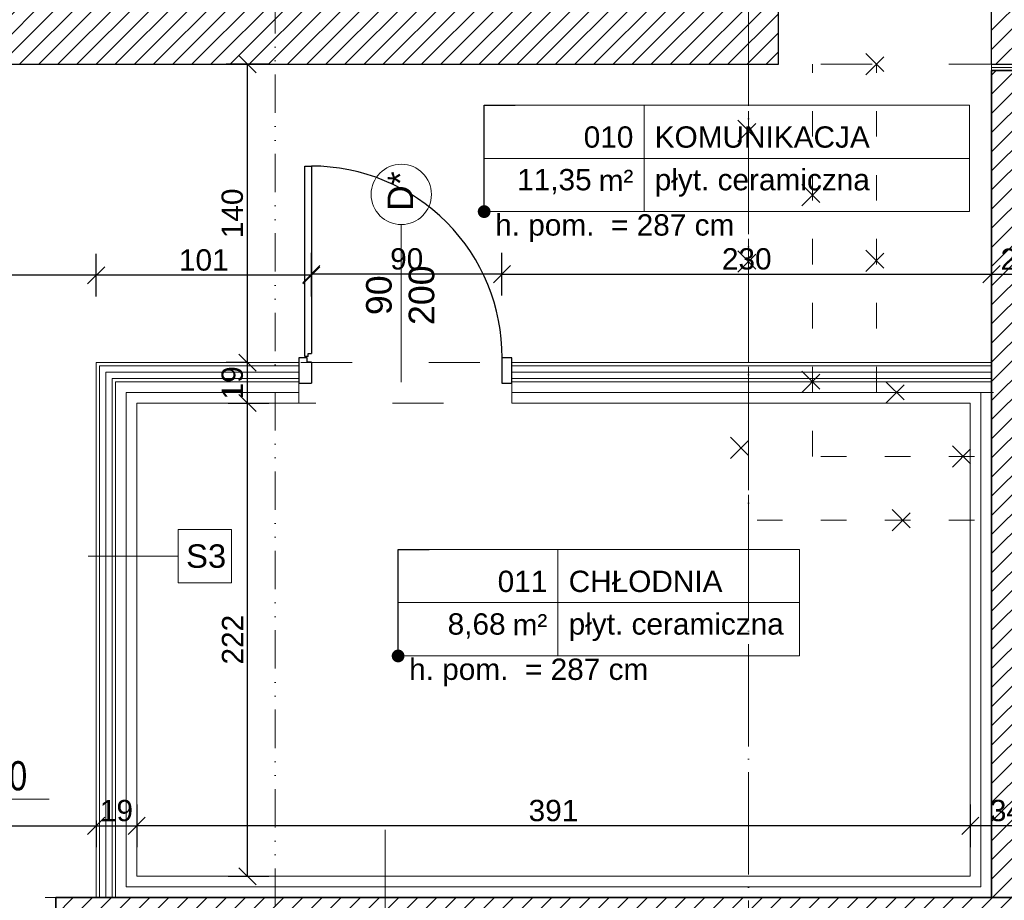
# Model space of a CAD drawing. Header units: millimetres. Extents: x 6506 to 39690, y 6022 to 25261.
# Tile 26 of 59: x 14447 to 14909, y 17928 to 18342. Entities that reach past the tile are written whole.
import ezdxf
from ezdxf import colors
from ezdxf.entities.mleader import LeaderData, LeaderLine
from ezdxf.enums import TextEntityAlignment as Align
from ezdxf.math import Vec2, Vec3

# ---------------------------------------------------------------- set-up
doc = ezdxf.new("R2010")
doc.units = ezdxf.units.MM
for name, pattern in [('1KS_2KP-50', [37.05, 12, 6, -6.35, 0, -6.35, 0, -6.35]), ('ACAD_ISO03W100', [30, 12, -18]), ('ACAD_ISO04W100', [30, 24, -3, 0, -3])]:
    doc.linetypes.add(name, pattern=pattern)
for name, color, linetype, lineweight, true_color in [('A_DZIAŁOWA_PROJEKTOWANE', 7, 'Continuous', 18, 0x007cb0), ('A_HATCH', 7, 'Continuous', 5, 0x999999), ('A_HATCH_PROJEKTOWANE', 7, 'Continuous', 9, 0x0089b6), ('A_IZOLEACJA TERMI_PROJEKTOWANA', 7, 'Continuous', 15, 0x0089b6), ('A_ŚCIANY NOWOPROJEKTOWANE', 140, 'Continuous', 35, 0x00bfff)]:
    doc.layers.add(name, color=color, linetype=linetype, lineweight=lineweight, true_color=true_color)
for name, color, linetype, lineweight in [('A_KONST_ISTNIEJĄCE', 83, 'Continuous', 25), ('A_LINIA PRZEKROJOWA', 223, '1KS_2KP-50', 15), ('A_OPISY', 40, 'Continuous', 9), ('A_OSIE KONSTRUKCYJNE', 150, 'ACAD_ISO04W100', 5), ('A_WIDOK', 141, 'Continuous', 13), ('A_WYMIAROWANIE', 7, 'Continuous', 9)]:
    doc.layers.add(name, color=color, linetype=linetype, lineweight=lineweight)
doc.layers.add('A_NIEWIDOCZNE  POMOCNICZE', color=252, linetype='ACAD_ISO03W100', lineweight=5, plot=False)
doc.styles.add('APLUS', font='arial.ttf', dxfattribs={"width": 0.6})
doc.styles.add('ARIAL', font='arial.ttf')
doc.styles.get("Standard").update_dxf_attribs({"font": 'arial.ttf'})
doc.linetypes.add('BATTING', pattern='A,0.0001,-0.1,[134,ltypeshp.shx,S=0.1,R=0,X=-0.1,Y=0],-0.2,[134,ltypeshp.shx,S=0.1,R=180,X=0.1,Y=0],-0.1', length=0.4001)
doc.dimstyles.new('1 do 100', dxfattribs={"dimtxt": 10, "dimasz": 8, "dimexe": 10, "dimexo": 10, "dimgap": 2, "dimtad": 1, "dimdec": 0, "dimtxsty": 'Standard', "dimblk": 'OBLIQUE', "dimcen": 2.5, "dimadec": 0, "dimazin": 0, "dimtfac": 1, "dimtdec": 0, "dimtmove": 0, "dimatfit": 3, "dimldrblk": 'OBLIQUE', "dimfxl": 10, "dimfxlon": 1, "dimarcsym": 0})
pattern_1 = [(45, (-1713.23, 355.087), (-4.490128, 4.490128), [])]

# ---------------------------------------------------------------- blocks, each defined once
blk = doc.blocks.new('*U9')
blk.add_hatch(color=256).paths.add_polyline_path([(0, 0.1532), (-0.198, 0.1532), (0, 0)])
blk.add_line((0, 0.1532), (0, 0.4))
blk.add_lwpolyline([(0, 0.1532), (0, 0), (-0.198, 0.1532), (0.6852, 0.1532)])
at = {"style": 'APLUS', "width": 0.8}
blk.add_attdef('%%P_0.00', text='', height=0.2, dxfattribs=at).set_placement((-0.1457, 0.1532), align=Align.BOTTOM_LEFT)
blk = doc.blocks.new('*U134')
at = {"lineweight": 5}
for p, q in [((-75, -25), (-75, 25)), ((-75, 25), (0, 25)), ((0, 0), (0, 25)), ((0, 25), (152.71, 25)), ((152.71, 25), (152.71, -25)), ((-75, -25), (0, -25)), ((152.71, -25), (0, -25))]:
    blk.add_line(p, q, dxfattribs=at)
at = {"lineweight": 5, "ltscale": 18.5}
for p, q in [((0, 25), (0, -25)), ((-75, 0), (152.71, 0))]:
    blk.add_line(p, q, dxfattribs=at)
at = {"lineweight": 5, "ltscale": 18.5, "insert": (-5, -10.38), "char_height": 10, "attachment_point": 6, "style": 'ARIAL'}
blk.add_mtext('\\A1;m²', dxfattribs=at)
at = {"lineweight": 5, "style": 'ARIAL'}
blk.add_attdef('1NR', text='', height=10, dxfattribs=at).set_placement((-5, 5), align=Align.RIGHT)
blk.add_attdef('2POM', (5, 5), '', height=10, dxfattribs=at)
blk.add_attdef('4PL2', text='', height=10, dxfattribs=at).set_placement((-24.57, -5), align=Align.TOP_RIGHT)
blk.add_attdef('3POS', text='', height=10, dxfattribs=at).set_placement((5, -5), align=Align.TOP_LEFT)
blk = doc.blocks.new('_Dot')
at = {"color": 0, "linetype": 'ByBlock', "lineweight": -2}
blk.add_line((-0.5, 0), (-1, 0), dxfattribs=at)
at = {"color": 0, "linetype": 'ByBlock', "const_width": 0.5}
blk.add_lwpolyline([(-0.25, 0, 1), (0.25, 0, 1)], format="xyb", close=True, dxfattribs=at)
blk = doc.blocks.new('*U185')
at = {"lineweight": 5}
for p, q in [((-75, -25), (-75, 25)), ((-75, 25), (0, 25)), ((0, 0), (0, 25)), ((0, 25), (113.29, 25)), ((113.29, 25), (113.29, -25)), ((-75, -25), (0, -25)), ((113.29, -25), (0, -25))]:
    blk.add_line(p, q, dxfattribs=at)
at = {"lineweight": 5, "ltscale": 18.5}
for p, q in [((0, 25), (0, -25)), ((-75, 0), (113.29, 0))]:
    blk.add_line(p, q, dxfattribs=at)
at = {"lineweight": 5, "ltscale": 18.5, "insert": (-5, -10.38), "char_height": 10, "attachment_point": 6, "style": 'ARIAL'}
blk.add_mtext('\\A1;m²', dxfattribs=at)
at = {"lineweight": 5, "style": 'ARIAL'}
blk.add_attdef('1NR', text='', height=10, dxfattribs=at).set_placement((-5, 5), align=Align.RIGHT)
blk.add_attdef('2POM', (5, 5), '', height=10, dxfattribs=at)
blk.add_attdef('4PL2', text='', height=10, dxfattribs=at).set_placement((-24.57, -5), align=Align.TOP_RIGHT)
blk.add_attdef('3POS', text='', height=10, dxfattribs=at).set_placement((5, -5), align=Align.TOP_LEFT)
blk = doc.blocks.new('OSI')
at = {"layer": 'A_OSIE KONSTRUKCYJNE', "ltscale": 2}
blk.add_line((17829.03, 22227.01), (17829.03, 19966.92), dxfattribs=at)
blk = doc.blocks.new('ROZBIÓRKI_DOM')
at = {"layer": 'A_OPISY', "color": 22, "linetype": 'ACAD_ISO03W100', "true_color": 0xe22908}
for p, q in [((19116.15, 7729.89), (19126.15, 7719.89)), ((19116.15, 7719.89), (19126.15, 7729.89)), ((19056.15, 7698.57), (19066.15, 7688.57)), ((19056.15, 7688.57), (19066.15, 7698.57)), ((19086.15, 7668.45), (19096.15, 7658.45)), ((19086.15, 7658.45), (19096.15, 7668.45)), ((19056.15, 7637.27), (19066.15, 7627.27)), ((19056.15, 7627.27), (19066.15, 7637.27)), ((19116.15, 7637.68), (19126.15, 7627.68)), ((19116.15, 7627.68), (19126.15, 7637.68)), ((19086.15, 7580.89), (19096.15, 7570.89)), ((19086.15, 7570.89), (19096.15, 7580.89)), ((19125.65, 7575.89), (19135.65, 7565.89)), ((19125.65, 7565.89), (19135.65, 7575.89)), ((19052.65, 7549.85), (19062.65, 7539.85)), ((19052.65, 7539.85), (19062.65, 7549.85)), ((19156.8, 7545.89), (19166.8, 7535.89)), ((19156.8, 7535.89), (19166.8, 7545.89)), ((19128.49, 7515.89), (19138.49, 7505.89)), ((19128.49, 7505.89), (19138.49, 7515.89))]:
    blk.add_line(p, q, dxfattribs=at)
for points in [[(19347.15, 7510.89), (19061.15, 7510.89), (19061.15, 7724.89)], [(19347.15, 7540.89), (19091.15, 7540.89), (19091.15, 7724.89)], [(19566.15, 7570.89), (19121.15, 7570.89), (19121.15, 7724.89)]]:
    blk.add_lwpolyline(points, dxfattribs=at)
blk = doc.blocks.new('_Oblique')
at = {"color": 0, "linetype": 'ByBlock', "lineweight": -2}
blk.add_line((-0.5, -0.5), (0.5, 0.5), dxfattribs=at)
blk = doc.blocks.new('*D266')
at = {"layer": 'A_WYMIAROWANIE', "color": 0, "lineweight": -2, "ltscale": 2, "transparency": 16777216}
for p, q in [((14343.26, 17963.32), (14343.26, 17953.32)), ((14343.26, 17963.32), (14483.26, 17963.32)), ((14483.26, 17965.89), (14483.26, 17953.32))]:
    blk.add_line(p, q, dxfattribs=at)
at = {"layer": 'Defpoints', "color": 0, "ltscale": 2, "transparency": 16777216}
for p in [(14483.26, 17975.89), (14343.26, 17971.33), (14483.26, 17963.32)]:
    blk.add_point(p, dxfattribs=at)
at = {"layer": 'A_WYMIAROWANIE', "color": 0, "lineweight": -2, "ltscale": 2, "transparency": 16777216, "xscale": 8, "yscale": 8, "zscale": 8, "rotation": 180}
blk.add_blockref('_Oblique', (14343.26, 17963.32), dxfattribs=at)
at = {"layer": 'A_WYMIAROWANIE', "color": 0, "lineweight": -2, "ltscale": 2, "transparency": 16777216, "xscale": 8, "yscale": 8, "zscale": 8}
blk.add_blockref('_Oblique', (14483.26, 17963.32), dxfattribs=at)
at = {"layer": 'A_WYMIAROWANIE', "color": 0, "ltscale": 2, "transparency": 16777216, "insert": (14413.26, 17970.42), "char_height": 10, "attachment_point": 5}
blk.add_mtext('140', dxfattribs=at)
blk = doc.blocks.new('*D267')
at = {"layer": 'A_WYMIAROWANIE', "color": 0, "lineweight": -2, "ltscale": 2, "transparency": 16777216}
for p, q in [((14483.26, 17965.89), (14483.26, 17953.32)), ((14483.26, 17963.32), (14502.26, 17963.32)), ((14502.26, 17966.58), (14502.26, 17953.32))]:
    blk.add_line(p, q, dxfattribs=at)
at = {"layer": 'Defpoints', "color": 0, "ltscale": 2, "transparency": 16777216}
for p in [(14502.26, 17976.58), (14483.26, 17975.89), (14502.26, 17963.32)]:
    blk.add_point(p, dxfattribs=at)
at = {"layer": 'A_WYMIAROWANIE', "color": 0, "lineweight": -2, "ltscale": 2, "transparency": 16777216, "xscale": 8, "yscale": 8, "zscale": 8, "rotation": 180}
blk.add_blockref('_Oblique', (14483.26, 17963.32), dxfattribs=at)
at = {"layer": 'A_WYMIAROWANIE', "color": 0, "lineweight": -2, "ltscale": 2, "transparency": 16777216, "xscale": 8, "yscale": 8, "zscale": 8}
blk.add_blockref('_Oblique', (14502.26, 17963.32), dxfattribs=at)
at = {"layer": 'A_WYMIAROWANIE', "color": 0, "ltscale": 2, "transparency": 16777216, "insert": (14492.76, 17970.42), "char_height": 10, "attachment_point": 5}
blk.add_mtext('19', dxfattribs=at)
blk = doc.blocks.new('*D273')
at = {"layer": 'A_WYMIAROWANIE', "color": 0, "lineweight": -2, "ltscale": 2, "transparency": 16777216}
for p, q in [((14584.22, 18212.14), (14584.22, 18232.14)), ((14673.62, 18212.14), (14673.62, 18232.14)), ((14673.62, 18222.14), (14584.22, 18222.14))]:
    blk.add_line(p, q, dxfattribs=at)
at = {"layer": 'Defpoints', "color": 0, "ltscale": 2, "transparency": 16777216}
for p in [(14584.22, 18222.14), (14584.22, 18175.92), (14673.62, 18176.91)]:
    blk.add_point(p, dxfattribs=at)
at = {"layer": 'A_WYMIAROWANIE', "color": 0, "lineweight": -2, "ltscale": 2, "transparency": 16777216, "xscale": 8, "yscale": 8, "zscale": 8, "rotation": 180}
blk.add_blockref('_Oblique', (14584.22, 18222.14), dxfattribs=at)
at = {"layer": 'A_WYMIAROWANIE', "color": 0, "lineweight": -2, "ltscale": 2, "transparency": 16777216, "xscale": 8, "yscale": 8, "zscale": 8}
blk.add_blockref('_Oblique', (14673.62, 18222.14), dxfattribs=at)
at = {"layer": 'A_WYMIAROWANIE', "color": 0, "ltscale": 2, "transparency": 16777216, "insert": (14628.92, 18229.25), "char_height": 10, "attachment_point": 5}
blk.add_mtext('90', dxfattribs=at)
blk = doc.blocks.new('*D274')
at = {"layer": 'A_WYMIAROWANIE', "color": 0, "lineweight": -2, "ltscale": 2, "transparency": 16777216}
for p, q in [((14483.26, 18211.64), (14483.26, 18231.64)), ((14584.22, 18211.64), (14584.22, 18231.64)), ((14584.22, 18221.64), (14483.26, 18221.64))]:
    blk.add_line(p, q, dxfattribs=at)
at = {"layer": 'Defpoints', "color": 0, "ltscale": 2, "transparency": 16777216}
for p in [(14483.26, 18221.64), (14483.26, 18180.66), (14584.22, 18175.92)]:
    blk.add_point(p, dxfattribs=at)
at = {"layer": 'A_WYMIAROWANIE', "color": 0, "lineweight": -2, "ltscale": 2, "transparency": 16777216, "xscale": 8, "yscale": 8, "zscale": 8, "rotation": 180}
blk.add_blockref('_Oblique', (14483.26, 18221.64), dxfattribs=at)
at = {"layer": 'A_WYMIAROWANIE', "color": 0, "lineweight": -2, "ltscale": 2, "transparency": 16777216, "xscale": 8, "yscale": 8, "zscale": 8}
blk.add_blockref('_Oblique', (14584.22, 18221.64), dxfattribs=at)
at = {"layer": 'A_WYMIAROWANIE', "color": 0, "ltscale": 2, "transparency": 16777216, "insert": (14533.74, 18228.74), "char_height": 10, "attachment_point": 5}
blk.add_mtext('101', dxfattribs=at)
blk = doc.blocks.new('*D275')
at = {"layer": 'A_WYMIAROWANIE', "color": 0, "lineweight": -2, "ltscale": 2, "transparency": 16777216}
for p, q in [((14343.26, 18211.64), (14343.26, 18231.64)), ((14483.26, 18211.64), (14483.26, 18231.64)), ((14483.26, 18221.64), (14343.26, 18221.64))]:
    blk.add_line(p, q, dxfattribs=at)
at = {"layer": 'Defpoints', "color": 0, "ltscale": 2, "transparency": 16777216}
for p in [(14343.26, 18221.64), (14343.26, 18190.91), (14483.26, 18180.66)]:
    blk.add_point(p, dxfattribs=at)
at = {"layer": 'A_WYMIAROWANIE', "color": 0, "lineweight": -2, "ltscale": 2, "transparency": 16777216, "xscale": 8, "yscale": 8, "zscale": 8, "rotation": 180}
blk.add_blockref('_Oblique', (14343.26, 18221.64), dxfattribs=at)
at = {"layer": 'A_WYMIAROWANIE', "color": 0, "lineweight": -2, "ltscale": 2, "transparency": 16777216, "xscale": 8, "yscale": 8, "zscale": 8}
blk.add_blockref('_Oblique', (14483.26, 18221.64), dxfattribs=at)
at = {"layer": 'A_WYMIAROWANIE', "color": 0, "ltscale": 2, "transparency": 16777216, "insert": (14413.26, 18228.74), "char_height": 10, "attachment_point": 5}
blk.add_mtext('140', dxfattribs=at)
blk = doc.blocks.new('*D350')
at = {"layer": 'A_WYMIAROWANIE', "color": 0, "lineweight": -2, "ltscale": 2, "transparency": 16777216}
for p, q in [((13281.26, 17626.09), (13281.26, 17606.09)), ((15776.26, 17626.09), (15776.26, 17606.09)), ((13281.26, 17616.09), (15776.26, 17616.09))]:
    blk.add_line(p, q, dxfattribs=at)
at = {"layer": 'Defpoints', "color": 0, "ltscale": 2, "transparency": 16777216}
for p in [(13281.26, 18149.66), (15776.26, 18149.66), (15776.26, 17616.09)]:
    blk.add_point(p, dxfattribs=at)
at = {"layer": 'A_WYMIAROWANIE', "color": 0, "lineweight": -2, "ltscale": 2, "transparency": 16777216, "xscale": 8, "yscale": 8, "zscale": 8, "rotation": 180}
blk.add_blockref('_Oblique', (13281.26, 17616.09), dxfattribs=at)
at = {"layer": 'A_WYMIAROWANIE', "color": 0, "lineweight": -2, "ltscale": 2, "transparency": 16777216, "xscale": 8, "yscale": 8, "zscale": 8}
blk.add_blockref('_Oblique', (15776.26, 17616.09), dxfattribs=at)
at = {"layer": 'A_WYMIAROWANIE', "color": 0, "ltscale": 2, "transparency": 16777216, "insert": (14528.76, 17623.2), "char_height": 10, "attachment_point": 5}
blk.add_mtext('2495', dxfattribs=at)
blk = doc.blocks.new('*D530')
at = {"layer": 'A_WYMIAROWANIE', "color": 0, "lineweight": -2, "ltscale": 2, "transparency": 16777216}
for p, q in [((14893.26, 17973.32), (14893.26, 17953.32)), ((14927.26, 17963.32), (14927.26, 17973.32)), ((14927.26, 17963.32), (14893.26, 17963.32))]:
    blk.add_line(p, q, dxfattribs=at)
at = {"layer": 'Defpoints', "color": 0, "ltscale": 2, "transparency": 16777216}
for p in [(14893.26, 17997.82), (14893.26, 17963.32), (14927.26, 17963.32)]:
    blk.add_point(p, dxfattribs=at)
at = {"layer": 'A_WYMIAROWANIE', "color": 0, "lineweight": -2, "ltscale": 2, "transparency": 16777216, "xscale": 8, "yscale": 8, "zscale": 8, "rotation": 180}
blk.add_blockref('_Oblique', (14893.26, 17963.32), dxfattribs=at)
at = {"layer": 'A_WYMIAROWANIE', "color": 0, "lineweight": -2, "ltscale": 2, "transparency": 16777216, "xscale": 8, "yscale": 8, "zscale": 8}
blk.add_blockref('_Oblique', (14927.26, 17963.32), dxfattribs=at)
at = {"layer": 'A_WYMIAROWANIE', "color": 0, "ltscale": 2, "transparency": 16777216, "insert": (14910.26, 17970.43), "char_height": 10, "attachment_point": 5}
blk.add_mtext('34', dxfattribs=at)
blk = doc.blocks.new('*D531')
at = {"layer": 'A_WYMIAROWANIE', "color": 0, "lineweight": -2, "ltscale": 2, "transparency": 16777216}
for p, q in [((14502.26, 17973.32), (14502.26, 17953.32)), ((14893.26, 17973.32), (14893.26, 17953.32)), ((14893.26, 17963.32), (14502.26, 17963.32))]:
    blk.add_line(p, q, dxfattribs=at)
at = {"layer": 'Defpoints', "color": 0, "ltscale": 2, "transparency": 16777216}
for p in [(14502.26, 17998.25), (14893.26, 17997.82), (14502.26, 17963.32)]:
    blk.add_point(p, dxfattribs=at)
at = {"layer": 'A_WYMIAROWANIE', "color": 0, "lineweight": -2, "ltscale": 2, "transparency": 16777216, "xscale": 8, "yscale": 8, "zscale": 8, "rotation": 180}
blk.add_blockref('_Oblique', (14502.26, 17963.32), dxfattribs=at)
at = {"layer": 'A_WYMIAROWANIE', "color": 0, "lineweight": -2, "ltscale": 2, "transparency": 16777216, "xscale": 8, "yscale": 8, "zscale": 8}
blk.add_blockref('_Oblique', (14893.26, 17963.32), dxfattribs=at)
at = {"layer": 'A_WYMIAROWANIE', "color": 0, "ltscale": 2, "transparency": 16777216, "insert": (14697.76, 17970.43), "char_height": 10, "attachment_point": 5}
blk.add_mtext('391', dxfattribs=at)
blk = doc.blocks.new('*D533')
at = {"layer": 'A_WYMIAROWANIE', "color": 0, "lineweight": -2, "ltscale": 2, "transparency": 16777216}
for p, q in [((14673.62, 18212.14), (14673.62, 18232.14)), ((14673.62, 18222.14), (14903.26, 18222.14)), ((14903.26, 18222.14), (14903.26, 18212.14))]:
    blk.add_line(p, q, dxfattribs=at)
at = {"layer": 'Defpoints', "color": 0, "ltscale": 2, "transparency": 16777216}
for p in [(14903.26, 18223.7), (14903.26, 18222.14), (14673.62, 18170.95)]:
    blk.add_point(p, dxfattribs=at)
at = {"layer": 'A_WYMIAROWANIE', "color": 0, "lineweight": -2, "ltscale": 2, "transparency": 16777216, "xscale": 8, "yscale": 8, "zscale": 8, "rotation": 180}
blk.add_blockref('_Oblique', (14673.62, 18222.14), dxfattribs=at)
at = {"layer": 'A_WYMIAROWANIE', "color": 0, "lineweight": -2, "ltscale": 2, "transparency": 16777216, "xscale": 8, "yscale": 8, "zscale": 8}
blk.add_blockref('_Oblique', (14903.26, 18222.14), dxfattribs=at)
at = {"layer": 'A_WYMIAROWANIE', "color": 0, "ltscale": 2, "transparency": 16777216, "insert": (14788.44, 18229.25), "char_height": 10, "attachment_point": 5}
blk.add_mtext('230', dxfattribs=at)
blk = doc.blocks.new('*D534')
at = {"layer": 'A_WYMIAROWANIE', "color": 0, "lineweight": -2, "ltscale": 2, "transparency": 16777216}
for p, q in [((14927.26, 18232.14), (14927.26, 18212.14)), ((14903.26, 18222.14), (14903.26, 18212.14)), ((14903.26, 18222.14), (14927.26, 18222.14))]:
    blk.add_line(p, q, dxfattribs=at)
at = {"layer": 'Defpoints', "color": 0, "ltscale": 2, "transparency": 16777216}
for p in [(14927.26, 18268.64), (14903.26, 18223.7), (14927.26, 18222.14)]:
    blk.add_point(p, dxfattribs=at)
at = {"layer": 'A_WYMIAROWANIE', "color": 0, "lineweight": -2, "ltscale": 2, "transparency": 16777216, "xscale": 8, "yscale": 8, "zscale": 8, "rotation": 180}
blk.add_blockref('_Oblique', (14903.26, 18222.14), dxfattribs=at)
at = {"layer": 'A_WYMIAROWANIE', "color": 0, "lineweight": -2, "ltscale": 2, "transparency": 16777216, "xscale": 8, "yscale": 8, "zscale": 8}
blk.add_blockref('_Oblique', (14927.26, 18222.14), dxfattribs=at)
at = {"layer": 'A_WYMIAROWANIE', "color": 0, "ltscale": 2, "transparency": 16777216, "insert": (14915.26, 18229.17), "char_height": 10, "attachment_point": 5}
blk.add_mtext('24', dxfattribs=at)
blk = doc.blocks.new('*D559')
at = {"layer": 'A_WYMIAROWANIE', "color": 0, "lineweight": -2, "ltscale": 2, "transparency": 16777216}
for p, q in [((14545.23, 18161.66), (14564.25, 18161.66)), ((14554.25, 17939.66), (14554.25, 18161.66)), ((14545.23, 17939.66), (14564.25, 17939.66))]:
    blk.add_line(p, q, dxfattribs=at)
at = {"layer": 'Defpoints', "color": 0, "ltscale": 2, "transparency": 16777216}
for p in [(14535.23, 18161.66), (14554.25, 18161.66), (14535.23, 17939.66)]:
    blk.add_point(p, dxfattribs=at)
at = {"layer": 'A_WYMIAROWANIE', "color": 0, "lineweight": -2, "ltscale": 2, "transparency": 16777216, "xscale": 8, "yscale": 8, "zscale": 8}
for p, rotation in [((14554.25, 18161.66), 90), ((14554.25, 17939.66), 270)]:
    blk.add_blockref('_Oblique', p, dxfattribs=dict(at, rotation=rotation))
at = {"layer": 'A_WYMIAROWANIE', "color": 0, "ltscale": 2, "transparency": 16777216, "insert": (14547.23, 18050.66), "char_height": 10, "attachment_point": 5, "rotation": 90}
blk.add_mtext('222', dxfattribs=at)
blk = doc.blocks.new('*D560')
at = {"layer": 'A_WYMIAROWANIE', "color": 0, "lineweight": -2, "ltscale": 2, "transparency": 16777216}
for p, q in [((14554.25, 18180.66), (14544.25, 18180.66)), ((14554.25, 18161.66), (14554.25, 18180.66)), ((14545.23, 18161.66), (14564.25, 18161.66))]:
    blk.add_line(p, q, dxfattribs=at)
at = {"layer": 'Defpoints', "color": 0, "ltscale": 2, "transparency": 16777216}
for p in [(14554.25, 18180.66), (14560.97, 18180.66), (14535.23, 18161.66)]:
    blk.add_point(p, dxfattribs=at)
at = {"layer": 'A_WYMIAROWANIE', "color": 0, "lineweight": -2, "ltscale": 2, "transparency": 16777216, "xscale": 8, "yscale": 8, "zscale": 8}
for p, rotation in [((14554.25, 18180.66), 90), ((14554.25, 18161.66), 270)]:
    blk.add_blockref('_Oblique', p, dxfattribs=dict(at, rotation=rotation))
at = {"layer": 'A_WYMIAROWANIE', "color": 0, "ltscale": 2, "transparency": 16777216, "insert": (14547.14, 18171.16), "char_height": 10, "attachment_point": 5, "rotation": 90}
blk.add_mtext('19', dxfattribs=at)
blk = doc.blocks.new('*D561')
at = {"layer": 'A_WYMIAROWANIE', "color": 0, "lineweight": -2, "ltscale": 2, "transparency": 16777216}
for p, q in [((14564.25, 18320.66), (14544.25, 18320.66)), ((14554.25, 18180.66), (14554.25, 18320.66)), ((14554.25, 18180.66), (14544.25, 18180.66))]:
    blk.add_line(p, q, dxfattribs=at)
at = {"layer": 'Defpoints', "color": 0, "ltscale": 2, "transparency": 16777216}
for p in [(14554.25, 18320.66), (14583.63, 18320.66), (14560.97, 18180.66)]:
    blk.add_point(p, dxfattribs=at)
at = {"layer": 'A_WYMIAROWANIE', "color": 0, "lineweight": -2, "ltscale": 2, "transparency": 16777216, "xscale": 8, "yscale": 8, "zscale": 8}
for p, rotation in [((14554.25, 18320.66), 90), ((14554.25, 18180.66), 270)]:
    blk.add_blockref('_Oblique', p, dxfattribs=dict(at, rotation=rotation))
at = {"layer": 'A_WYMIAROWANIE', "color": 0, "ltscale": 2, "transparency": 16777216, "insert": (14547.14, 18250.66), "char_height": 10, "attachment_point": 5, "rotation": 90}
blk.add_mtext('140', dxfattribs=at)

msp = doc.modelspace()

# ---------------------------------------------------------------- hatches: boundary and pattern name
at = {"layer": 'A_HATCH'}
h = msp.add_hatch(dxfattribs=at)
h.set_pattern_fill('ANSI31', color=256, scale=2)
h.set_pattern_definition(pattern_1)
h.paths.add_polyline_path([(14201.26, 19300.66), (14129.26, 19300.66), (14129.26, 19244.66), (14201.26, 19244.66)])
h.paths.add_polyline_path([(14201.26, 19595.66), (14158.26, 19595.66), (14158.26, 19530.66), (14201.26, 19530.66)])
h.paths.add_polyline_path([(14158.26, 19595.66), (14129.26, 19595.66), (14129.26, 19530.66), (14158.26, 19530.66)])
h.paths.add_polyline_path([(14229.26, 19638.66), (14158.26, 19638.66), (14158.26, 19643.66), (13983.29, 19643.66), (13983.29, 19635.66), (13983.26, 19600.66), (14115.26, 19600.66), (14115.26, 19595.66), (14229.26, 19595.66)])
h.paths.add_polyline_path([(14510.26, 19638.66), (14466.26, 19638.66), (14466.26, 19630.66), (14466.26, 19595.66), (14510.26, 19595.66)])
h.paths.add_polyline_path([(13757.26, 19643.66), (13706.26, 19643.66), (13706.26, 19635.66), (13706.26, 19600.66), (13757.26, 19600.66)])
h.paths.add_polyline_path([(13480.26, 19643.66), (13293.26, 19643.66), (13293.26, 19527.66), (13301.26, 19527.66), (13336.26, 19527.66), (13336.26, 19600.66), (13480.26, 19600.66)])
h.paths.add_polyline_path([(13336.26, 19307.66), (13293.26, 19307.66), (13293.26, 19251.66), (13301.26, 19251.66), (13336.26, 19251.66)])
h.paths.add_polyline_path([(13336.26, 19019.66), (13293.26, 19019.66), (13293.26, 18419.66), (13336.26, 18419.66)])
h.paths.add_polyline_path([(13812.26, 18204.66), (13336.26, 18204.66), (13336.26, 18223.66), (13293.26, 18223.66), (13293.26, 18161.66), (13812.26, 18161.66), (13812.26, 18173.58)])
h.paths.add_polyline_path([(14014.26, 18204.66), (13990.26, 18204.66), (13971.26, 18204.66), (13942.26, 18204.66), (13942.26, 18161.66), (14014.26, 18161.66)])
h.paths.add_polyline_path([(14201.26, 18471.18), (14178.76, 18471.18), (14201.26, 18471.18), (14201.26, 19016.66), (14158.26, 19016.66), (14158.26, 18320.66), (14803.26, 18320.66), (14803.26, 18363.66), (14201.26, 18363.66)])
h.paths.add_polyline_path([(14114.26, 18402.66), (14136.76, 18402.66), (14114.26, 18402.66), (14114.26, 18356.66), (13971.26, 18356.66), (13971.26, 18313.66), (14156.26, 18313.66), (14156.26, 19016.66), (14129.26, 19016.66), (14129.26, 18725.66), (14114.26, 18725.66)])
h = msp.add_hatch(dxfattribs=at)
h.set_pattern_fill('ANSI31', color=256, scale=2)
h.set_pattern_definition(pattern_1)
h.paths.add_polyline_path([(15360.26, 18363.66), (15290.26, 18363.66), (15250.26, 18363.66), (15250.26, 18320.66), (15294.26, 18320.66), (15294.26, 18306.66), (15360.26, 18306.66)])
h.paths.add_polyline_path([(15075.26, 18363.66), (14903.26, 18363.66), (14903.26, 18320.66), (15075.26, 18320.66)])
h.paths.add_polyline_path([(14803.26, 18456.66), (14775.26, 18456.66), (14775.26, 18363.66), (14803.26, 18363.66)])
h.paths.add_polyline_path([(14803.26, 18581.66), (14775.26, 18581.66), (14775.26, 18556.66), (14803.26, 18556.66)])
h.paths.add_polyline_path([(14852.26, 19003.66), (14803.26, 19003.66), (14803.26, 18933.66), (14852.26, 18933.66)])
h.paths.add_polyline_path([(14852.26, 19121.66), (14818.26, 19121.66), (14818.26, 19153.66), (14811.36, 19153.66), (14775.26, 19153.66), (14775.26, 19093.66), (14803.26, 19093.66), (14852.26, 19093.66)])
h.paths.add_polyline_path([(15063.26, 19251.66), (15035.26, 19251.66), (15035.26, 19216.66), (15063.26, 19216.66)])
h.paths.add_polyline_path([(15063.26, 19428.66), (15063.26, 19471.66), (15010.26, 19471.66), (15010.26, 19464.23), (15010.26, 19428.66), (15035.26, 19428.66), (15035.26, 19355.66), (15063.26, 19355.66)])
h.paths.add_polyline_path([(14818.26, 19638.66), (14747.26, 19638.66), (14747.26, 19630.66), (14747.26, 19595.66), (14775.26, 19595.66), (14775.26, 19428.66), (14865.26, 19428.66), (14865.26, 19471.66), (14818.26, 19471.66)])
h.paths.add_polyline_path([(14818.26, 19428.66), (14775.26, 19428.66), (14775.26, 19280.66), (14818.26, 19280.66)])
h.paths.add_polyline_path([(15228.71, 19099.16), (15228.71, 19113.16), (15242.71, 19113.16), (15242.71, 19099.16)])
h.paths.add_polyline_path([(15269.06, 19121.66), (15269.06, 19099.16), (15255.06, 19099.16), (15255.06, 19121.66), (15063.26, 19121.66), (15063.26, 19126.66), (15035.26, 19126.66), (15035.26, 19121.66), (15035.26, 19093.66), (15290.26, 19093.66), (15290.26, 19121.66)])
h.paths.add_polyline_path([(14775.26, 18991.15), (14797.76, 18991.15), (14797.76, 18977.15), (14775.26, 18977.15), (14775.26, 18669.66), (14803.26, 18669.66), (14803.26, 19093.66), (14775.26, 19093.66)])
at = {"layer": 'A_HATCH_PROJEKTOWANE', "ltscale": 2}
h = msp.add_hatch(dxfattribs=at)
h.set_pattern_fill('ANSI31', color=256, scale=2)
h.set_pattern_definition([(45, (-3039.768, -2375.465), (-4.490128, 4.490128), [])])
h.paths.add_polyline_path([(14927.26, 18317.66), (14903.26, 18317.66), (14903.26, 17929.66), (14927.26, 17929.66)])
h.paths.add_polyline_path([(14464.26, 17929.66), (14464.26, 17905.66), (14593.49, 17905.66), (14593.49, 17929.66)])
h.paths.add_polyline_path([(14229.26, 17929.66), (14229.26, 17905.66), (14364.26, 17905.66), (14364.26, 17929.66)])
h.paths.add_polyline_path([(14343.26, 18075.66), (14319.26, 18075.66), (14319.26, 17929.66), (14343.26, 17929.66)])
h.paths.add_polyline_path([(14343.26, 18175.66), (14343.26, 18195.66), (14319.26, 18195.66), (14319.26, 18175.66)])
h.paths.add_polyline_path([(14343.26, 18317.66), (14319.26, 18317.66), (14319.26, 18295.66), (14343.26, 18295.66)])
h.paths.add_polyline_path([(14014.26, 18158.66), (13990.26, 18158.66), (13990.26, 17905.66), (14079.26, 17905.66), (14079.26, 17913.66), (14079.26, 17929.66), (14014.26, 17929.66)])
h.paths.add_polyline_path([(15054.26, 17905.66), (15054.26, 17929.66), (14593.49, 17929.66), (14593.49, 17905.66)])
h.paths.add_polyline_path([(15204.26, 17929.66), (15204.26, 17905.66), (15318.26, 17905.66), (15318.26, 18145.66), (15318.26, 18163.66), (15294.26, 18163.66), (15294.26, 18145.66), (15294.26, 17929.66)])

# ---------------------------------------------------------------- linework, layer by layer
at = {"color": 144}
for p, q in [((14582.65, 18183.45), (14582.65, 18184.99)), ((14582.65, 18184.99), (14584.2, 18184.99)), ((14582.23, 18180.88), (14582.23, 18182.87)), ((14584.22, 18180.88), (14582.23, 18180.88))]:
    msp.add_line(p, q, dxfattribs=at)
for points in [[(14581.11, 18183.45), (14581.11, 18272.85), (14584.2, 18272.85), (14584.2, 18184.99)], [(14582.23, 18182.87), (14578.26, 18182.87), (14578.26, 18170.95), (14584.22, 18170.95)], [(14582.65, 18183.45), (14581.11, 18183.45)], [(14584.22, 18180.88), (14584.22, 18170.95)], [(14678.26, 18170.95), (14678.26, 18182.87), (14673.62, 18182.87), (14673.62, 18170.95), (14678.26, 18170.95)]]:
    msp.add_lwpolyline(points, dxfattribs=at)
msp.add_arc((14584.2, 18183.42), 89.43, 359.6452, 90.0011, dxfattribs=at)
at = {"layer": 'A_DZIAŁOWA_PROJEKTOWANE', "ltscale": 2}
for p, q in [((14578.26, 18171.66), (14578.26, 18180.66)), ((14678.26, 18180.66), (14903.26, 18180.66)), ((14903.26, 18180.66), (14903.26, 18171.66)), ((14678.26, 18179.16), (14903.26, 18179.16)), ((14578.26, 18171.66), (14578.26, 18161.66)), ((14678.26, 18173.16), (14903.26, 18173.16)), ((14678.26, 18171.66), (14903.26, 18171.66)), ((14678.26, 18171.66), (14678.26, 18161.66))]:
    msp.add_line(p, q, dxfattribs=at)
for points in [[(14483.26, 17929.66), (14483.26, 18180.66), (14578.26, 18180.66)], [(14484.76, 17929.66), (14484.76, 18179.16), (14578.26, 18179.16)], [(14490.76, 17929.66), (14490.76, 18173.16), (14578.26, 18173.16)], [(14492.26, 17929.66), (14492.26, 18171.66), (14578.26, 18171.66)], [(14678.26, 18161.66), (14893.26, 18161.66), (14893.26, 17939.66), (14502.26, 17939.66), (14502.26, 18161.66), (14578.26, 18161.66)]]:
    msp.add_lwpolyline(points, dxfattribs=at)
at = {"layer": 'A_IZOLEACJA TERMI_PROJEKTOWANA', "ltscale": 2}
msp.add_line((14903.26, 18317.66), (14903.26, 18320.66), dxfattribs=at)
at = {"layer": 'A_IZOLEACJA TERMI_PROJEKTOWANA', "linetype": 'BATTING', "ltscale": 3}
msp.add_line((14903.26, 18319.16), (14927.26, 18319.16), dxfattribs=at)
at = {"layer": 'A_IZOLEACJA TERMI_PROJEKTOWANA', "linetype": 'BATTING', "ltscale": 7}
msp.add_line((14678.26, 18176.16), (14903.26, 18176.16), dxfattribs=at)
msp.add_lwpolyline([(14487.76, 17929.66), (14487.76, 18176.16), (14578.26, 18176.16)], dxfattribs=at)
at = {"layer": 'A_IZOLEACJA TERMI_PROJEKTOWANA', "linetype": 'BATTING', "ltscale": 12}
msp.add_lwpolyline([(14678.26, 18166.66), (14898.26, 18166.66), (14898.26, 17934.66), (14497.26, 17934.66), (14497.26, 18166.66), (14578.26, 18166.66)], dxfattribs=at)
at = {"layer": 'A_KONST_ISTNIEJĄCE', "ltscale": 2}
for p, q in [((14803.26, 18320.66), (14803.26, 18363.66)), ((14903.26, 18320.66), (14903.26, 18363.66))]:
    msp.add_line(p, q, dxfattribs=at)
for points in [[(14158.26, 18320.66), (14803.26, 18320.66)], [(14903.26, 18320.66), (15075.26, 18320.66)]]:
    msp.add_lwpolyline(points, dxfattribs=at)
at = {"layer": 'A_LINIA PRZEKROJOWA'}
msp.add_line((14567.21, 17627.32), (14567.21, 19798.77), dxfattribs=at)
at = {"layer": 'A_NIEWIDOCZNE  POMOCNICZE', "ltscale": 2}
msp.add_lwpolyline([(14343.26, 18320.66), (14903.26, 18320.66), (14903.26, 18180.66), (14483.26, 18180.66), (14483.26, 17929.66), (14343.26, 17929.66), (14343.26, 18320.66)], dxfattribs=at)
msp.add_lwpolyline([(14893.26, 17939.66), (14502.26, 17939.66), (14502.26, 18161.66), (14893.26, 18161.66)], close=True, dxfattribs=at)
at = {"layer": 'A_OPISY', "color": 144, "true_color": 0x007cb0, "transparency": 33554559}
msp.add_line((14626.39, 18245.41), (14626.39, 18171.44), dxfattribs=at)
at = {"layer": 'A_OPISY'}
for p, q in [((14521.78, 18089.81), (14479.55, 18089.81)), ((14618.87, 17883.81), (14618.87, 17961.42))]:
    msp.add_line(p, q, dxfattribs=at)
msp.add_lwpolyline([(14521.78, 18077.31), (14546.78, 18077.31), (14546.78, 18102.31), (14521.78, 18102.31)], close=True, dxfattribs=at)
at = {"layer": 'A_OPISY', "color": 144, "true_color": 0x007cb0, "transparency": 33554559}
msp.add_circle((14626.39, 18259.56), 14.15, dxfattribs=at)
at = {"layer": 'A_ŚCIANY NOWOPROJEKTOWANE', "ltscale": 2}
for p, q in [((14903.26, 18317.66), (14927.26, 18317.66)), ((14903.26, 18317.66), (14903.26, 17929.66)), ((14464.26, 17929.66), (14464.26, 17905.66))]:
    msp.add_line(p, q, dxfattribs=at)
msp.add_lwpolyline([(14464.26, 17929.66), (15054.26, 17929.66)], dxfattribs=at)

# ---------------------------------------------------------------- block references
at = {"layer": 'A_OPISY'}
for name, p, values in [('*U134', (14740.26, 18276.48), {'1NR': '010', '2POM': 'KOMUNIKACJA', '3POS': 'płyt. ceramiczna', '4PL2': '11,35'}), ('*U185', (14699.89, 18068.02), {'1NR': '011', '2POM': 'CHŁODNIA', '3POS': 'płyt. ceramiczna', '4PL2': '8,68'})]:
    msp.add_blockref(name, p, dxfattribs=at).add_auto_attribs(values)
at = {"layer": 'A_OPISY', "transparency": 33554687, "xscale": 68.67492864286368, "yscale": 68.67492864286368, "zscale": 68.67492864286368, "rotation": 1.435389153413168e-05}
msp.add_blockref('*U9', (14414.08, 17965.29), dxfattribs=at).add_auto_attribs({'%%P_0.00': '%%p  0,00'})
at = {"layer": 'A_OSIE KONSTRUKCYJNE'}
msp.add_blockref('OSI', (-3039.77, -2375.46), dxfattribs=at)
at = {"layer": 'A_WIDOK'}
msp.add_blockref('ROZBIÓRKI_DOM', (-4271.9, 10595.77), dxfattribs=at)

# ---------------------------------------------------------------- texts
at = {"layer": 'A_OPISY'}
msp.add_text('S3', height=11, dxfattribs=at).set_placement((14525.45, 18084.37))
at = {"layer": 'A_OPISY', "color": 144, "true_color": 0x007cb0, "transparency": 33554559, "char_height": 12, "attachment_point": 5, "rotation": 90}
for s, insert in [('D*', (14625.94, 18261.06)), ('90\\P200', (14625.94, 18212.25))]:
    msp.add_mtext_dynamic_manual_height_columns(s, width=44.3905, gutter_width=12.5, heights=[0], dxfattribs=dict(at, insert=insert))
at = {"layer": 'A_OPISY', "char_height": 10, "attachment_point": 1}
for insert in [(14670.42, 18250.23), (14630.05, 18041.77)]:
    msp.add_mtext_dynamic_manual_height_columns('h. pom.  = 287 cm', width=254.3544, gutter_width=0, heights=[12.82], dxfattribs=dict(at, insert=insert))

# ---------------------------------------------------------------- dimensions: what is measured, and where the dimension line sits
at = {"layer": 'A_WYMIAROWANIE', "ltscale": 2}
for base, p1, p2, picture, middle in [((14554.25, 18320.66), (14560.97, 18180.66), (14583.63, 18320.66), '*D561', (14547.14, 18250.66)), ((14554.25, 18180.66), (14535.23, 18161.66), (14560.97, 18180.66), '*D560', (14547.14, 18171.16))]:
    dim = msp.add_linear_dim(base=base, p1=p1, p2=p2, angle=90, dimstyle='1 do 100', override={"dimtmove": 1}, dxfattribs=at)
    dim.commit()
    dim.dimension.update_dxf_attribs({"geometry": picture, "text_midpoint": middle})
for base, p1, p2, picture, middle in [((14927.26, 18222.14), (14903.26, 18223.7), (14927.26, 18268.64), '*D534', (14915.26, 18229.17)), ((14343.26, 18221.64), (14483.26, 18180.66), (14343.26, 18190.91), '*D275', (14413.26, 18228.74)), ((14483.26, 18221.64), (14584.22, 18175.92), (14483.26, 18180.66), '*D274', (14533.74, 18228.74)), ((14502.26, 17963.32), (14893.26, 17997.82), (14502.26, 17998.25), '*D531', (14697.76, 17970.43)), ((14893.26, 17963.32), (14927.26, 17963.32), (14893.26, 17997.82), '*D530', (14910.26, 17970.43)), ((14483.26, 17963.32), (14343.26, 17971.33), (14483.26, 17975.89), '*D266', (14413.26, 17970.42)), ((14502.26, 17963.32), (14483.26, 17975.89), (14502.26, 17976.58), '*D267', (14492.76, 17970.42))]:
    dim = msp.add_linear_dim(base=base, p1=p1, p2=p2, dimstyle='1 do 100', override={"dimtmove": 1}, dxfattribs=at)
    dim.commit()
    dim.dimension.update_dxf_attribs({"geometry": picture, "text_midpoint": middle})
dim = msp.add_linear_dim(base=(14584.22, 18222.14), p1=(14673.62, 18176.91), p2=(14584.22, 18175.92), text='90', dimstyle='1 do 100', override={"dimtmove": 1}, dxfattribs=at)
dim.commit()
dim.dimension.update_dxf_attribs({"geometry": '*D273', "text_midpoint": (14628.92, 18229.25)})
for base, p1, p2, picture, middle in [((14903.26, 18222.14), (14673.62, 18170.95), (14903.26, 18223.7), '*D533', (14788.44, 18229.25)), ((15776.26, 17616.09), (13281.26, 18149.66), (15776.26, 18149.66), '*D350', (14528.76, 17623.2))]:
    dim = msp.add_linear_dim(base=base, p1=p1, p2=p2, dimstyle='1 do 100', dxfattribs=at)
    dim.commit()
    dim.dimension.update_dxf_attribs({"geometry": picture, "text_midpoint": middle})
dim = msp.add_linear_dim(base=(14554.25, 18161.66), p1=(14535.23, 17939.66), p2=(14535.23, 18161.66), angle=90, dimstyle='1 do 100', dxfattribs=at)
dim.commit()
dim.dimension.update_dxf_attribs({"geometry": '*D559', "text_midpoint": (14547.23, 18050.66)})

# ---------------------------------------------------------------- leaders
at = {"layer": 'A_OPISY'}
ml = msp.add_multileader_mtext('Standard', dxfattribs=at)
ml.set_content('', color=256)
ml.set_leader_properties()
ml.set_arrow_properties(name='DOT')
ml.build(insert=Vec2(0, 0))
ml.multileader.update_dxf_attribs({"arrow_head_size": 6})
ctx = ml.context
ctx.base_point, ctx.arrow_head_size, ctx.plane_origin = Vec3(14679.79, 18301.48), 6, Vec3(14463.25, 18769.19)
notes = []
notes.append((ctx, [(0, (1, 1, 0), (14665.26, 18301.48), (1, 0), 14.52, [(0, [(14665.26, 18251.48)], 0, [])])]))
ctx.mtext.insert, ctx.mtext.flow_direction = Vec3(14681.79, 18303.48), 5
ml = msp.add_multileader_mtext('Standard', dxfattribs=at)
ml.set_content('', color=256)
ml.set_leader_properties()
ml.set_arrow_properties(name='DOT')
ml.build(insert=Vec2(0, 0))
ml.multileader.update_dxf_attribs({"arrow_head_size": 6})
ctx = ml.context
ctx.base_point, ctx.arrow_head_size, ctx.plane_origin = Vec3(14639.41, 18093.02), 6, Vec3(14410.88, 18560.73)
notes.append((ctx, [(0, (1, 1, 0), (14624.89, 18093.02), (1, 0), 14.52, [(0, [(14624.89, 18043.02)], 0, [])])]))
ctx.mtext.insert, ctx.mtext.flow_direction = Vec3(14641.41, 18095.02), 5
for ctx, leaders in notes:
    for number, flags, end, landing, length, lines in leaders:
        leader = LeaderData()
        leader.index, (leader.has_last_leader_line, leader.has_dogleg_vector, leader.attachment_direction) = number, flags
        leader.last_leader_point, leader.dogleg_vector, leader.dogleg_length = Vec3(end), Vec3(landing), length
        for number, points, colour, breaks in lines:
            line = LeaderLine()
            line.index, line.vertices, line.color, line.breaks = number, Vec3.list(points), colors.encode_raw_color(colour), breaks
            leader.lines.append(line)
        ctx.leaders.append(leader)

doc.saveas('drawing.dxf')
